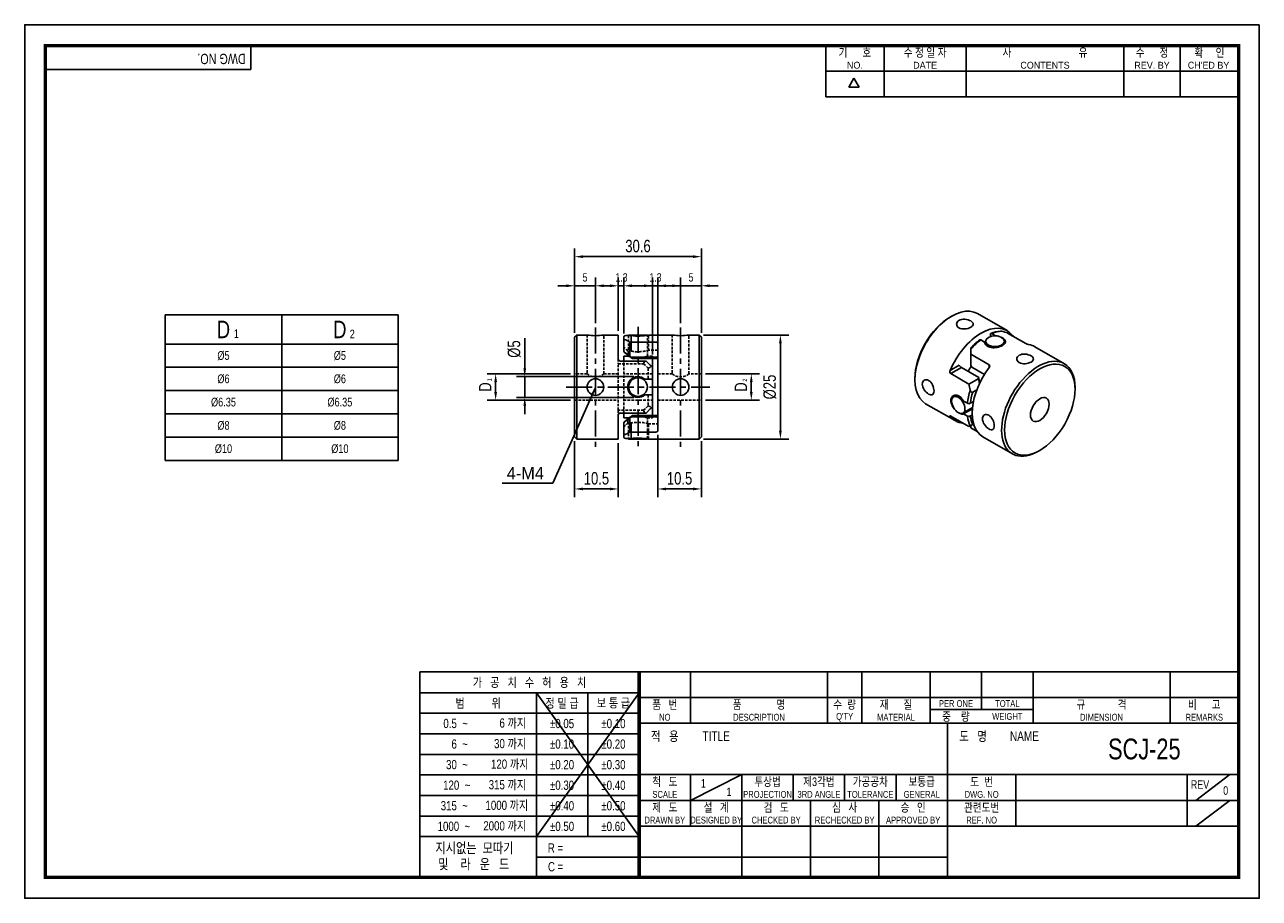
# Model space of a CAD drawing. Header units: millimetres. Extents: x 0 to 297, y 0 to 210.
import ezdxf
from ezdxf.enums import TextEntityAlignment as Align

# ---------------------------------------------------------------- set-up
doc = ezdxf.new("R2010")
doc.units = ezdxf.units.MM
doc.header["$LTSCALE"] = 5
for name, pattern in [('CENTER', [2, 1.25, -0.25, 0.25, -0.25]), ('CENTER2', [1.125, 0.75, -0.125, 0.125, -0.125]), ('DASHED', [0.75, 0.5, -0.25]), ('HIDDEN', [0.375, 0.25, -0.125]), ('HIDDEN2', [0.1875, 0.125, -0.0625]), ('PHANTOM2', [1.25, 0.625, -0.125, 0.125, -0.125, 0.125, -0.125])]:
    doc.linetypes.add(name, pattern=pattern)
doc.layers.get('0').update_dxf_attribs({"linetype": 'CONTINUOUS'})
doc.layers.get('Defpoints').update_dxf_attribs({"linetype": 'CONTINUOUS'})
for name, color, linetype in [('BM', 2, 'CONTINUOUS'), ('C', 1, 'CENTER2'), ('CT', 1, 'CENTER'), ('D', 7, 'CONTINUOUS'), ('DIM', 7, 'CONTINUOUS'), ('H', 3, 'HIDDEN'), ('HD', 4, 'DASHED'), ('P', 4, 'PHANTOM2')]:
    doc.layers.add(name, color=color, linetype=linetype)
doc.styles.get("Standard").update_dxf_attribs({"font": 'Gulim.ttf', "width": 0.8, "height": 3})
doc.dimstyles.new('LIM', dxfattribs={"dimtxt": 2, "dimasz": 2, "dimexe": 2, "dimexo": 1, "dimgap": 1, "dimtad": 1, "dimdec": 3, "dimzin": 9, "dimdsep": 46, "dimtxsty": 'Standard', "dimcen": 3, "dimclrd": 1, "dimclre": 1, "dimadec": 0, "dimazin": 0, "dimtfac": 1, "dimtdec": 3, "dimtmove": 0, "dimatfit": 3, "dimfxl": 0, "dimtolj": 1, "dimtzin": 0, "dimarcsym": 0})

# ---------------------------------------------------------------- blocks, each defined once
blk = doc.blocks.new('*D237')
at = {"layer": 'Defpoints', "color": 0}
for p in [(120.29, 125.4), (147.54, 125.4), (147.54, 120.4)]:
    blk.add_point(p, dxfattribs=at)
at = {"layer": 'DIM', "color": 1, "lineweight": -2}
for p, q in [((120.29, 127.4), (120.29, 134.65)), ((146.54, 125.4), (118.29, 125.4)), ((120.29, 120.4), (120.29, 125.4)), ((146.54, 120.4), (118.29, 120.4)), ((120.29, 118.4), (120.29, 116.4))]:
    blk.add_line(p, q, dxfattribs=at)
at = {"layer": 'DIM', "color": 1}
for points in [[(119.96, 127.4), (120.62, 127.4), (120.29, 125.4)], [(119.96, 118.4), (120.62, 118.4), (120.29, 120.4)]]:
    blk.add_solid(points, dxfattribs=at)
at = {"layer": 'DIM', "color": 0, "insert": (117.75, 132.03), "char_height": 3, "attachment_point": 5, "rotation": 90}
blk.add_mtext('\\A1;%%C5', dxfattribs=at)
blk = doc.blocks.new('*D238')
at = {"layer": 'Defpoints', "color": 0}
for p in [(162.79, 154.24), (132.29, 134.9), (162.79, 134.9)]:
    blk.add_point(p, dxfattribs=at)
at = {"layer": 'DIM', "color": 1, "lineweight": -2}
for p, q in [((132.29, 135.9), (132.29, 156.24)), ((162.79, 135.9), (162.79, 156.24)), ((134.29, 154.24), (160.79, 154.24))]:
    blk.add_line(p, q, dxfattribs=at)
at = {"layer": 'DIM', "color": 1}
for points in [[(134.29, 154.57), (134.29, 153.91), (132.29, 154.24)], [(160.79, 154.57), (160.79, 153.91), (162.79, 154.24)]]:
    blk.add_solid(points, dxfattribs=at)
at = {"layer": 'DIM', "color": 0, "insert": (147.54, 156.78), "char_height": 3, "attachment_point": 5}
blk.add_mtext('\\A1;30.6', dxfattribs=at)
blk = doc.blocks.new('*D239')
at = {"layer": 'Defpoints', "color": 0}
for p in [(132.29, 110.9), (142.79, 110.4), (142.79, 98.4)]:
    blk.add_point(p, dxfattribs=at)
at = {"layer": 'DIM', "color": 1, "lineweight": -2}
for p, q in [((132.29, 109.9), (132.29, 96.4)), ((142.79, 109.4), (142.79, 96.4)), ((134.29, 98.4), (140.79, 98.4))]:
    blk.add_line(p, q, dxfattribs=at)
at = {"layer": 'DIM', "color": 1}
for points in [[(134.29, 98.73), (134.29, 98.07), (132.29, 98.4)], [(140.79, 98.73), (140.79, 98.07), (142.79, 98.4)]]:
    blk.add_solid(points, dxfattribs=at)
at = {"layer": 'DIM', "color": 0, "insert": (137.54, 100.94), "char_height": 3, "attachment_point": 5}
blk.add_mtext('\\A1;10.5', dxfattribs=at)
blk = doc.blocks.new('*D240')
at = {"layer": 'Defpoints', "color": 0}
for p in [(132.29, 126.08), (113.29, 119.73), (132.29, 119.73)]:
    blk.add_point(p, dxfattribs=at)
at = {"layer": 'DIM', "color": 1, "lineweight": -2}
for p, q in [((131.29, 126.08), (111.29, 126.08)), ((113.29, 124.08), (113.29, 121.73)), ((131.29, 119.73), (111.29, 119.73))]:
    blk.add_line(p, q, dxfattribs=at)
at = {"layer": 'DIM', "color": 1}
for points in [[(112.96, 124.08), (113.62, 124.08), (113.29, 126.08)], [(112.96, 121.73), (113.62, 121.73), (113.29, 119.73)]]:
    blk.add_solid(points, dxfattribs=at)
at = {"layer": 'DIM', "color": 0, "insert": (110.79, 122.9), "char_height": 3, "attachment_point": 5, "rotation": 90}
blk.add_mtext('\\A1;D', dxfattribs=at)
blk = doc.blocks.new('*D241')
at = {"layer": 'Defpoints', "color": 0}
for p in [(152.29, 112.38), (162.79, 110.9), (162.79, 98.4)]:
    blk.add_point(p, dxfattribs=at)
at = {"layer": 'DIM', "color": 1, "lineweight": -2}
for p, q in [((152.29, 111.38), (152.29, 96.4)), ((162.79, 109.9), (162.79, 96.4)), ((154.29, 98.4), (160.79, 98.4))]:
    blk.add_line(p, q, dxfattribs=at)
at = {"layer": 'DIM', "color": 1}
for points in [[(154.29, 98.73), (154.29, 98.07), (152.29, 98.4)], [(160.79, 98.73), (160.79, 98.07), (162.79, 98.4)]]:
    blk.add_solid(points, dxfattribs=at)
at = {"layer": 'DIM', "color": 0, "insert": (157.54, 100.94), "char_height": 3, "attachment_point": 5}
blk.add_mtext('\\A1;10.5', dxfattribs=at)
blk = doc.blocks.new('*D242')
at = {"layer": 'Defpoints', "color": 0}
for p in [(162.29, 135.4), (162.29, 110.4), (181.79, 110.4)]:
    blk.add_point(p, dxfattribs=at)
at = {"layer": 'DIM', "color": 1, "lineweight": -2}
for p, q in [((163.29, 135.4), (183.79, 135.4)), ((181.79, 133.4), (181.79, 112.4)), ((163.29, 110.4), (183.79, 110.4))]:
    blk.add_line(p, q, dxfattribs=at)
at = {"layer": 'DIM', "color": 1}
for points in [[(181.46, 133.4), (182.12, 133.4), (181.79, 135.4)], [(181.46, 112.4), (182.12, 112.4), (181.79, 110.4)]]:
    blk.add_solid(points, dxfattribs=at)
at = {"layer": 'DIM', "color": 0, "insert": (179.25, 122.9), "char_height": 3, "attachment_point": 5, "rotation": 90}
blk.add_mtext('\\A1;%%C25', dxfattribs=at)
blk = doc.blocks.new('*D243')
at = {"layer": 'Defpoints', "color": 0}
for p in [(162.79, 126.08), (162.79, 119.73), (174.79, 119.73)]:
    blk.add_point(p, dxfattribs=at)
at = {"layer": 'DIM', "color": 1, "lineweight": -2}
for p, q in [((163.79, 126.08), (176.79, 126.08)), ((174.79, 124.08), (174.79, 121.73)), ((163.79, 119.73), (176.79, 119.73))]:
    blk.add_line(p, q, dxfattribs=at)
at = {"layer": 'DIM', "color": 1}
for points in [[(174.46, 124.08), (175.12, 124.08), (174.79, 126.08)], [(174.46, 121.73), (175.12, 121.73), (174.79, 119.73)]]:
    blk.add_solid(points, dxfattribs=at)
at = {"layer": 'DIM', "color": 0, "insert": (172.29, 122.9), "char_height": 3, "attachment_point": 5, "rotation": 90}
blk.add_mtext('\\A1;D', dxfattribs=at)

msp = doc.modelspace()

# ---------------------------------------------------------------- linework, layer by layer
for p, q in [((54.437, 199.2323), (54.437, 205)), ((192.7139, 192.6407), (192.7139, 205)), ((206.7211, 192.6407), (206.7211, 205)), ((226.4959, 192.6407), (226.4959, 205)), ((264.3976, 192.6407), (264.3976, 205)), ((277.9928, 192.6407), (277.9928, 205)), ((54.437, 199.2323), (5, 199.2323)), ((192.7139, 198.8204), (291.588, 198.8204)), ((198.2565, 194.9765), (199.4924, 197.1172)), ((200.7283, 194.9765), (199.4924, 197.1172)), ((200.7283, 194.9765), (198.2565, 194.9765)), ((192.7139, 192.6407), (291.588, 192.6407)), ((33.8205, 140.2446), (33.8205, 105.2446)), ((33.8205, 140.2446), (89.8205, 140.2446)), ((89.8205, 140.2446), (89.8205, 105.2446)), ((33.8205, 105.2446), (89.8205, 105.2446)), ((95.0758, 54.437), (95.0758, 5)), ((147.8086, 54.437), (95.0758, 54.437)), ((292, 54.437), (147.8086, 54.437)), ((147.8086, 54.437), (147.8086, 5)), ((160.1679, 54.437), (160.1679, 42.0778)), ((193.1259, 54.437), (193.1259, 42.0778)), ((201.3654, 54.437), (201.3654, 42.0778)), ((217.8444, 54.437), (217.8444, 42.0778)), ((230.2037, 54.437), (230.2037, 45.3736)), ((242.563, 54.437), (242.563, 42.0778)), ((275.521, 54.437), (275.521, 42.0778)), ((147.8086, 49.4295), (95.0758, 49.4295)), ((147.8086, 49.4295), (123.0901, 14.8235)), ((123.0901, 49.4295), (147.8086, 14.8235)), ((123.0901, 49.4295), (123.0901, 5)), ((135.4493, 49.4295), (135.4493, 14.8235)), ((147.8086, 48.2574), (292, 48.2574)), ((217.8444, 45.3736), (242.563, 45.3736)), ((147.8086, 44.4858), (95.0758, 44.4858)), ((147.8086, 42.0778), (292, 42.0778)), ((221.9642, 5), (221.9642, 42.0778)), ((147.8086, 39.5421), (95.0758, 39.5421)), ((147.8086, 34.5984), (95.0758, 34.5984)), ((147.8086, 29.7185), (292, 29.7185)), ((160.1679, 23.5389), (172.5271, 29.7185)), ((160.1679, 29.7185), (160.1679, 17.3593)), ((172.5271, 29.7185), (172.5271, 5)), ((184.8864, 29.7185), (184.8864, 23.5389)), ((197.2457, 29.7185), (197.2457, 23.5389)), ((209.6049, 29.7185), (209.6049, 23.5389)), ((238.4432, 29.7185), (238.4432, 17.3593)), ((279.6407, 29.7185), (279.6407, 17.3593)), ((281.7006, 23.5389), (289.9401, 29.7185)), ((147.8086, 29.6547), (95.0758, 29.6547)), ((147.8086, 24.711), (95.0758, 24.711)), ((147.8086, 23.5389), (221.9642, 23.5389)), ((189.0061, 23.5389), (189.0061, 5)), ((205.4852, 23.5389), (205.4852, 5)), ((221.9642, 23.5389), (292, 23.5389)), ((281.7006, 17.3593), (289.9401, 23.5389)), ((147.8086, 19.7673), (95.0758, 19.7673)), ((147.8086, 17.3593), (292, 17.3593)), ((147.8086, 14.8235), (95.0758, 14.8235)), ((147.8086, 9.8798), (123.0901, 9.8798)), ((147.8086, 9.8798), (221.9642, 9.8798))]:
    msp.add_line(p, q)
at = {"color": 4}
for p, q in [((61.8205, 140.2446), (61.8205, 105.2446)), ((33.8205, 133.2446), (89.8205, 133.2446))]:
    msp.add_line(p, q, dxfattribs=at)
at = {"color": 1}
for p, q in [((33.8205, 127.6446), (89.8205, 127.6446)), ((33.8205, 122.0446), (89.8205, 122.0446)), ((33.8205, 116.4446), (89.8205, 116.4446)), ((33.8205, 110.8446), (89.8205, 110.8446))]:
    msp.add_line(p, q, dxfattribs=at)
msp.add_lwpolyline([(297, 210), (0, 210), (0, 0), (297, 0)], close=True)
msp.add_lwpolyline([(292, 205, 0.8, 0.8, 0), (5, 205, 0.8, 0.8, 0), (5, 5, 0.8, 0.8, 0), (292, 5, 0.8, 0.8, 0)], format="xyseb", close=True)
at = {"const_width": 0.824}
msp.add_lwpolyline([(147.8086, 5), (147.8086, 54.437)], dxfattribs=at)
at = {"layer": 'BM', "linetype": 'Continuous'}
for p, q in [((222.9875, 139.9315), (222.634, 139.7274)), ((236.3086, 136.4682), (229.2375, 140.5506)), ((132.7901, 135.401), (132.2901, 134.901)), ((132.2901, 134.901), (132.2901, 110.901)), ((132.7901, 110.401), (132.7901, 135.401)), ((135.2967, 135.401), (132.7901, 135.401)), ((142.7901, 135.401), (139.2886, 135.401)), ((142.7901, 129.651), (142.7901, 135.401)), ((144.0901, 133.9209), (144.0901, 134.7537)), ((144.0901, 131.5173), (144.0901, 133.9209)), ((145.8865, 135.2596), (144.5901, 135.2596)), ((145.2901, 135.401), (149.7901, 135.401)), ((145.2901, 135.401), (145.2901, 135.2596)), ((145.5901, 133.7264), (151.7901, 133.7264)), ((145.5901, 133.7264), (145.5901, 130.3668)), ((149.7901, 135.3537), (149.7901, 135.401)), ((155.7916, 135.401), (150.0318, 135.401)), ((162.2901, 135.401), (159.7836, 135.401)), ((162.2901, 110.401), (162.2901, 135.401)), ((162.7901, 134.901), (162.2901, 135.401)), ((162.7901, 110.901), (162.7901, 134.901)), ((230.9222, 133.704), (230.0055, 134.2333)), ((231.1673, 133.9099), (231.1673, 133.1113)), ((232.3036, 135.5552), (232.3036, 135.0386)), ((232.6572, 135.7642), (233.5739, 135.2349)), ((233.5739, 135.2058), (233.5739, 135.2349)), ((235.6673, 133.268), (235.6673, 133.9099)), ((240.842, 133.359), (236.4579, 135.8901)), ((237.3597, 135.3695), (237.4979, 135.4493)), ((144.0901, 131.5173), (144.2529, 131.2371)), ((145.0901, 130.4783), (144.2529, 131.2371)), ((145.0901, 130.4783), (144.2529, 131.2371)), ((152.2901, 133.4219), (152.2901, 112.3802)), ((227.6191, 132.0271), (227.6191, 132.3204)), ((227.6191, 132.0271), (227.6191, 130.787)), ((227.6191, 130.787), (232.0031, 128.2559)), ((227.6191, 130.787), (227.6191, 128.044)), ((250.0972, 128.5073), (243.0261, 132.5898)), ((149.4901, 129.151), (143.2901, 129.151)), ((145.298, 130.301), (144.0901, 130.301)), ((144.0901, 129.1514), (144.0901, 130.301)), ((145.2901, 130.3567), (145.2901, 130.2986)), ((145.5901, 130.3668), (145.9065, 130.0817)), ((145.9065, 130.0817), (151.7901, 130.0817)), ((146.1858, 129.7603), (145.9065, 130.0817)), ((152.2901, 129.7603), (146.1857, 129.7603)), ((150.4901, 128.151), (149.4901, 129.151)), ((150.4901, 128.151), (150.9901, 127.651)), ((150.9901, 127.6516), (150.9901, 129.7672)), ((222.6192, 126.8591), (224.8128, 128.1255)), ((227.6191, 128.044), (227.8428, 127.6821)), ((232.0031, 127.599), (232.0031, 128.2559)), ((149.1937, 124.776), (150.4901, 124.776)), ((150.9901, 124.776), (150.4901, 124.776)), ((150.9901, 127.651), (150.9901, 124.776)), ((150.9901, 121.0246), (150.9901, 124.776)), ((214.1487, 125.0305), (214.1487, 124.6222)), ((225.3346, 127.6103), (222.7575, 126.1224)), ((227.1415, 123.5913), (222.7575, 126.1224)), ((229.495, 125.2083), (225.3346, 127.6103)), ((227.1415, 123.5913), (229.5171, 124.9628)), ((227.8428, 127.6821), (230.8697, 125.9345)), ((229.5053, 125.1023), (229.495, 125.2083)), ((229.5171, 124.9628), (229.495, 125.2083)), ((229.5801, 124.4771), (229.5061, 125.1024)), ((229.0415, 122.2387), (228.0646, 121.6747)), ((252.686, 122.3769), (252.686, 122.7851)), ((150.4901, 121.026), (149.1937, 121.026)), ((150.4901, 121.026), (150.9901, 121.026)), ((150.9901, 121.026), (150.9901, 118.151)), ((216.7375, 118.9), (223.8086, 114.8175)), ((224.1572, 120.9554), (223.4535, 120.5491)), ((225.8478, 119.5141), (226.7645, 118.9849)), ((227.4758, 118.9873), (228.2271, 119.4211)), ((142.7901, 116.151), (142.7901, 110.401)), ((143.2901, 116.651), (149.4901, 116.651)), ((144.0901, 115.501), (144.0901, 116.651)), ((146.1858, 116.0418), (145.9065, 115.7203)), ((146.1857, 116.0418), (152.2901, 116.0418)), ((149.4901, 116.651), (150.4901, 117.651)), ((150.9901, 118.151), (150.4901, 117.651)), ((150.9901, 116.0384), (150.9901, 118.151)), ((222.7575, 115.9162), (222.6192, 115.8364)), ((222.7575, 115.9162), (227.1415, 113.3851)), ((225.7035, 116.652), (228.0071, 117.982)), ((227.9795, 117.6831), (225.8478, 116.4523)), ((226.7645, 115.923), (225.8478, 116.4523)), ((227.4758, 115.9255), (227.9466, 116.1973)), ((144.0901, 115.501), (145.2973, 115.501)), ((144.2529, 114.565), (144.0901, 114.2848)), ((144.0901, 111.8812), (144.0901, 114.2848)), ((145.0901, 115.3238), (144.2529, 114.565)), ((145.2901, 115.501), (145.2901, 115.4454)), ((145.9065, 115.7203), (145.5901, 115.4353)), ((145.5901, 115.4353), (145.5901, 112.0757)), ((151.7901, 115.7203), (145.9065, 115.7203)), ((227.1415, 113.3851), (227.4818, 113.5815)), ((228.0646, 113.918), (227.4818, 113.5815)), ((227.6191, 113.6608), (227.6191, 113.1094)), ((227.6191, 113.1094), (229.1214, 112.242)), ((228.0646, 113.918), (228.2806, 114.0427)), ((132.2901, 110.901), (132.7901, 110.401)), ((132.7901, 110.401), (142.7901, 110.401)), ((144.0901, 111.0484), (144.0901, 111.8812)), ((145.8865, 110.5425), (144.5901, 110.5425)), ((145.2901, 110.5425), (145.2901, 110.401)), ((145.2901, 110.401), (149.7901, 110.401)), ((145.5901, 112.0757), (151.7901, 112.0757)), ((149.7901, 110.401), (149.7901, 110.4483)), ((150.0363, 110.401), (162.2901, 110.401)), ((162.2901, 110.401), (162.7901, 110.901)), ((230.5261, 110.9392), (237.5972, 106.8567)), ((243.8472, 107.4758), (244.2007, 107.6799))]:
    msp.add_line(p, q, dxfattribs=at)
at = {"layer": 'BM', "linetype": 'HIDDEN2'}
for p, q in [((146.1858, 129.7603), (145.9065, 130.0817)), ((149.7901, 130.2989), (149.7901, 130.301)), ((145.2901, 115.5032), (145.2901, 115.501)), ((151.7901, 112.0757), (145.5901, 112.0757))]:
    msp.add_line(p, q, dxfattribs=at)
at = {"layer": 'BM', "linetype": 'Continuous'}
for centre, radius in [((137.2901, 122.901), 2), ((147.5401, 122.901), 2.25), ((157.7901, 122.901), 2)]:
    msp.add_circle(centre, radius, dxfattribs=at)
at = {"layer": 'BM', "linetype": 'HIDDEN2'}
msp.add_circle((147.5401, 122.901), 2.25, dxfattribs=at)
at = {"layer": 'BM', "linetype": 'Continuous'}
for centre, radius, start, end in [((137.2901, 147.7323), 12.4924, 260.787436, 279.212563), ((144.593, 134.7567), 0.5029, 90.333376, 180.346043), ((139.3401, 122.901), 12.5, 60, 65.165413), ((147.5451, 147.6129), 12.4641, 262.353028, 281.547174), ((157.7901, 147.7323), 12.4924, 260.787437, 279.212564), ((239.7311, 121.1112), 16.5028, 127.262398, 137.219904), ((235.3124, 128.8329), 7.5382, 94.464516, 112.475976), ((239.3399, 137.0207), 2.4213, 220.468021, 238.276542), ((139.7806, 122.9027), 9.4586, 52.105436, 61.781332), ((241.989, 135.4913), 2.4213, 241.723458, 259.531979), ((143.2901, 129.651), 0.5, 180, 270), ((140.4399, 122.1868), 9.5065, 52.813298, 60.714337), ((147.5401, 137.3314), 7.3817, 252.253339, 253.679095), ((147.5401, 122.901), 2.5, 48.590378, 311.409622), ((246.0378, 126.6758), 16.6093, 185.919895, 190.099175), ((244.8864, 126.6941), 15.4658, 188.188322, 190.840028), ((227.1177, 119.687), 0.786, 243.292495, 297.099771), ((143.2901, 116.151), 0.5, 90, 180), ((140.4412, 123.6132), 9.504, 299.285066, 307.188139), ((227.1177, 116.6252), 0.786, 243.292532, 297.099734), ((139.7805, 122.8996), 9.4588, 298.218661, 307.894316), ((147.5401, 108.4706), 7.3817, 106.338648, 107.746664), ((144.593, 111.0454), 0.5029, 179.654213, 269.666368), ((139.3401, 122.901), 12.5, 294.834587, 300), ((147.5451, 98.1891), 12.4642, 78.452855, 97.646947)]:
    msp.add_arc(centre, radius, start, end, dxfattribs=at)
for centre, major_axis, ratio, start_param, end_param in [((222.9875, 129.7253), (-6.25, -10.8253), 0.57735027, 3.14159265, 6.28318531), ((222.634, 129.9294), (6, 10.3923), 0.57735027, 0.78539816, 2.35619449), ((230.0586, 125.6428), (-6.25, -10.8253), 0.57735027, 2.9266316, 4.92735003), ((231.3314, 124.908), (6.25, 10.8253), 0.57735027, 0.93596644, 1.21884348), ((231.3314, 124.908), (6.25, 10.8253), 0.57735027, 0.35195284, 0.63482989), ((227.6191, 127.0513), (17.6777, 0), 0.57735027, 1.04719755, 1.13735101), ((236.7761, 121.7645), (-6.25, -10.8253), 0.57735027, 3.14159265, 3.35655371), ((151.7901, 130.3197), (0.5, 0), 0.47589515, 4.71238898, 6.28318531), ((225.1663, 127.9214), (-0.3786, 0.3567), 0.27953913, 0.70169153, 2.27248786), ((230.9778, 125.1121), (3.7, 6.4086), 0.57735027, 1.4639394, 1.66000937), ((243.8472, 117.682), (6.25, 10.8253), 0.57735027, 0, 3.92699082), ((243.8472, 117.682), (6.25, 10.8253), 0.57735027, 5.49778714, 6.28318531), ((236.7761, 121.7645), (6.25, 10.8253), 0.57735027, 1.35583527, 3.14159265), ((235.5033, 122.4993), (-6.25, -10.8253), 0.57735027, 5.06434182, 5.34721887), ((239.2156, 120.356), (-8.8388, 15.3093), 0.57735027, 1.04719755, 1.13735101), ((235.8568, 122.2952), (-6, -10.3923), 0.57735027, 5.09081202, 5.34089427), ((230.0586, 125.6428), (6.25, 10.8253), 0.57735027, 2.9266316, 3.40339204), ((235.5033, 122.4993), (-6.25, -10.8253), 0.57735027, 5.64835542, 5.93123246), ((235.8568, 122.2952), (-6, -10.3923), 0.57735027, 5.65468001, 5.90476227), ((151.7901, 115.4824), (-0.5, 0), 0.47589515, 3.14159265, 4.71238898)]:
    msp.add_ellipse(centre, major_axis=major_axis, ratio=ratio, start_param=start_param, end_param=end_param, dxfattribs=at)
for centre, major_axis in [((233.4173, 133.9099), (-2.25, 0)), ((244.2007, 117.4779), (-6, -10.3923)), ((224.5785, 118.6006), (1.125, -1.9486)), ((244.2007, 117.4779), (-1.5875, -2.7496))]:
    msp.add_ellipse(centre, major_axis=major_axis, ratio=0.57735027, dxfattribs=at)
for points, knots in [([(227.5837, 138.7794), (227.2093, 138.9956), (226.6902, 139.1494), (225.6483, 139.2178), (225.1259, 139.1246), (224.3863, 138.6982), (224.1696, 138.3681), (224.1693, 137.6904), (224.3854, 137.3602), (225.124, 136.9333), (225.6462, 136.8401), (226.6891, 136.9081), (227.2084, 137.0615), (227.9567, 137.493), (228.1691, 137.7617), (228.1699, 138.2945), (227.9581, 138.5633), (227.5837, 138.7794)], [0, 0, 0, 0, 0.125, 0.125, 0.25, 0.25, 0.375, 0.375, 0.5, 0.5, 0.625, 0.625, 0.75, 0.75, 0.875, 0.875, 1, 1, 1, 1]), ([(144.5901, 134.2451), (144.5386, 134.2689), (144.486, 134.2844), (144.378, 134.2933), (144.3232, 134.2864), (144.2204, 134.2385), (144.1729, 134.1967), (144.1062, 134.0744), (144.0901, 133.9981), (144.0901, 133.9209)], [0, 0, 0, 0, 0.25, 0.25, 0.5, 0.5, 0.75, 0.75, 1, 1, 1, 1]), ([(151.7901, 133.7264), (151.934, 133.7264), (152.0698, 133.6889), (152.2465, 133.5741), (152.2901, 133.4993), (152.2901, 133.4219)], [0, 0, 0, 0, 0.5, 0.5, 1, 1, 1, 1]), ([(229.7394, 134.2457), (229.7443, 134.2495), (229.7494, 134.253), (229.8197, 134.295), (229.912, 134.2873), (230.0055, 134.2333)], [0.459177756, 0.459177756, 0.459177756, 0.459177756, 0.5, 0.5, 1, 1, 1, 1]), ([(230.9222, 133.704), (230.952, 133.3916), (231.1216, 133.085), (231.6914, 132.6163), (232.0916, 132.4551), (232.984, 132.321), (233.4738, 132.3442), (234.4144, 132.5332), (234.8481, 132.6946), (235.5231, 133.0844), (235.7624, 133.3146), (235.9614, 133.7797), (235.9253, 134.0201), (235.6116, 134.4443), (235.373, 134.6296), (235.0669, 134.7891)], [0, 0, 0, 0, 0.125, 0.125, 0.25, 0.25, 0.375, 0.375, 0.5, 0.5, 0.625, 0.625, 0.75, 0.75, 0.856582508, 0.856582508, 0.856582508, 0.856582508]), ([(232.6572, 135.7642), (232.5643, 135.8178), (232.4718, 135.8263), (232.3408, 135.7478), (232.3036, 135.6622), (232.3036, 135.5552)], [0, 0, 0, 0, 0.5, 0.5, 1, 1, 1, 1]), ([(234.7254, 136.3488), (234.7566, 136.3508), (234.7881, 136.3509), (234.8961, 136.3458), (234.9708, 136.3331), (235.0437, 136.3137)], [0.647434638, 0.647434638, 0.647434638, 0.647434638, 0.75, 0.75, 1, 1, 1, 1]), ([(239.251, 128.7773), (239.6253, 128.5612), (240.1445, 128.4708), (241.1863, 128.5394), (241.7088, 128.6951), (242.4484, 129.1217), (242.665, 129.3899), (242.6653, 129.9291), (242.4493, 130.1966), (241.7106, 130.6234), (241.1885, 130.7798), (240.1456, 130.8489), (239.6263, 130.7581), (238.878, 130.3269), (238.6656, 129.9956), (238.6648, 129.3259), (238.8766, 128.9935), (239.251, 128.7773)], [0, 0, 0, 0, 0.125, 0.125, 0.25, 0.25, 0.375, 0.375, 0.5, 0.5, 0.625, 0.625, 0.75, 0.75, 0.875, 0.875, 1, 1, 1, 1]), ([(232.0031, 128.2559), (232.1049, 128.1971), (232.1546, 128.0844), (232.1437, 127.84), (232.0884, 127.7115), (232.0031, 127.599)], [0, 0, 0, 0, 0.5, 0.5, 1, 1, 1, 1]), ([(222.7575, 126.1224), (222.6557, 126.1812), (222.5862, 126.3054), (222.5424, 126.5812), (222.5645, 126.729), (222.6192, 126.8591)], [0, 0, 0, 0, 0.5, 0.5, 1, 1, 1, 1]), ([(217.4445, 124.4838), (217.0702, 124.7), (216.6774, 124.7174), (216.0972, 124.3823), (215.9167, 124.0292), (215.9162, 123.1759), (216.0937, 122.6801), (216.6804, 121.802), (217.0745, 121.4316), (217.8135, 121.0047), (218.1553, 120.9524), (218.6178, 121.2183), (218.7446, 121.5358), (218.7451, 122.3987), (218.6186, 122.9257), (218.1576, 123.862), (217.8189, 124.2677), (217.4445, 124.4838)], [0, 0, 0, 0, 0.125, 0.125, 0.25, 0.25, 0.375, 0.375, 0.5, 0.5, 0.625, 0.625, 0.75, 0.75, 0.875, 0.875, 1, 1, 1, 1]), ([(227.4818, 122.1547), (227.5014, 122.0819), (227.5277, 122.0112), (227.5978, 121.8753), (227.6413, 121.811), (227.7479, 121.7046), (227.8111, 121.6635), (227.9447, 121.6317), (228.01, 121.6432), (228.0646, 121.6747)], [0, 0, 0, 0, 0.25, 0.25, 0.5, 0.5, 0.75, 0.75, 1, 1, 1, 1]), ([(225.8478, 119.5141), (225.6297, 119.9353), (225.3409, 120.3107), (224.6907, 120.8259), (224.3288, 120.9649), (223.6633, 120.968), (223.3609, 120.8366), (222.9296, 120.3535), (222.8106, 120.0105), (222.8108, 119.2308), (222.9335, 118.7917), (223.3175, 118.0478), (223.5465, 117.7286), (223.8027, 117.4481)], [0, 0, 0, 0, 0.125, 0.125, 0.25, 0.25, 0.375, 0.375, 0.5, 0.5, 0.625, 0.625, 0.725034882, 0.725034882, 0.725034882, 0.725034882]), ([(222.6192, 115.8364), (222.5918, 115.8699), (222.573, 115.8986), (222.5535, 115.9458), (222.5534, 115.9636), (222.5749, 115.9826), (222.5967, 115.9839), (222.6631, 115.9653), (222.7064, 115.9457), (222.7575, 115.9162)], [0, 0, 0, 0, 0.25, 0.25, 0.5, 0.5, 0.75, 0.75, 1, 1, 1, 1]), ([(224.6576, 116.7223), (224.7796, 116.6457), (224.9, 116.5814), (225.3411, 116.3899), (225.6298, 116.3608), (225.8478, 116.4523)], [0.830299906, 0.830299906, 0.830299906, 0.830299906, 0.875, 0.875, 1, 1, 1, 1]), ([(231.9402, 112.8488), (232.3146, 112.6326), (232.6524, 112.5835), (233.114, 112.8501), (233.2404, 113.172), (233.2407, 114.0252), (233.1167, 114.5519), (232.65, 115.4993), (232.3102, 115.9009), (231.5713, 116.3279), (231.1748, 116.3487), (230.5935, 116.0142), (230.4125, 115.6654), (230.4118, 114.8023), (230.5925, 114.3066), (231.172, 113.4388), (231.5658, 113.0649), (231.9402, 112.8488)], [0, 0, 0, 0, 0.125, 0.125, 0.25, 0.25, 0.375, 0.375, 0.5, 0.5, 0.625, 0.625, 0.75, 0.75, 0.875, 0.875, 1, 1, 1, 1]), ([(144.0901, 111.8812), (144.0901, 111.804), (144.1061, 111.7278), (144.1727, 111.6056), (144.2204, 111.5636), (144.3231, 111.5157), (144.3775, 111.5088), (144.4857, 111.5176), (144.5386, 111.5331), (144.5901, 111.557)], [0, 0, 0, 0, 0.25, 0.25, 0.5, 0.5, 0.75, 0.75, 1, 1, 1, 1]), ([(152.2901, 112.3802), (152.2901, 112.3414), (152.2795, 112.3043), (152.2359, 112.2331), (152.2028, 112.1998), (152.1152, 112.1426), (152.0601, 112.1184), (151.9326, 112.0847), (151.8623, 112.0757), (151.7901, 112.0757)], [0, 0, 0, 0, 0.25, 0.25, 0.5, 0.5, 0.75, 0.75, 1, 1, 1, 1])]:
    msp.add_open_spline(points, degree=3, knots=knots, dxfattribs=at)
for points in [[(234.0613, 135.1503), (233.9016, 135.1868), (233.738, 135.2155), (233.5739, 135.2349)], [(228.014, 117.9538), (228.0028, 117.9563), (227.9915, 117.959), (227.9802, 117.9618)]]:
    msp.add_open_spline(points, degree=3, dxfattribs=at)
at = {"layer": 'C'}
msp.add_line((147.8086, 49.4295), (147.8086, 49.3961), dxfattribs=at)
at = {"layer": 'CT'}
for p, q in [((137.2901, 137.2399), (137.2901, 108.401)), ((147.5401, 137.401), (147.5401, 108.401)), ((157.7901, 137.2399), (157.7901, 108.401)), ((130.2901, 122.901), (164.7901, 122.901))]:
    msp.add_line(p, q, dxfattribs=at)
at = {"layer": 'DIM', "color": 1}
for p, q in [((132.2901, 135.901), (132.2901, 149.2399)), ((137.2901, 138.2399), (137.2901, 149.2399)), ((142.7901, 136.401), (142.7901, 149.2399)), ((144.0901, 135.7537), (144.0901, 149.2399)), ((150.9901, 130.7603), (150.9901, 149.2399)), ((152.2901, 130.7603), (152.2901, 149.2399)), ((157.7901, 138.2399), (157.7901, 149.2399)), ((162.7901, 135.901), (162.7901, 149.2399)), ((130.2901, 147.2399), (128.2901, 147.2399)), ((132.2901, 147.2399), (137.2901, 147.2399)), ((140.7901, 147.2399), (138.7901, 147.2399)), ((139.2901, 147.2399), (141.2901, 147.2399)), ((142.7901, 147.2399), (144.0901, 147.2399)), ((146.0901, 147.2399), (153.9949, 147.2399)), ((148.9901, 147.2399), (146.9901, 147.2399)), ((150.9901, 147.2399), (152.2901, 147.2399)), ((155.7901, 147.2399), (153.7901, 147.2399)), ((154.2901, 147.2399), (162.1949, 147.2399)), ((157.7901, 147.2399), (162.7901, 147.2399)), ((164.7901, 147.2399), (166.7901, 147.2399))]:
    msp.add_line(p, q, dxfattribs=at)
for points in [[(130.2901, 147.5732), (130.2901, 146.9066), (132.2901, 147.2399)], [(139.2901, 147.5732), (139.2901, 146.9066), (137.2901, 147.2399)], [(140.7901, 147.5732), (140.7901, 146.9066), (142.7901, 147.2399)], [(146.0901, 147.5732), (146.0901, 146.9066), (144.0901, 147.2399)], [(148.9901, 147.5732), (148.9901, 146.9066), (150.9901, 147.2399)], [(154.2901, 147.5732), (154.2901, 146.9066), (152.2901, 147.2399)], [(155.7901, 147.5732), (155.7901, 146.9066), (157.7901, 147.2399)], [(164.7901, 147.5732), (164.7901, 146.9066), (162.7901, 147.2399)]]:
    msp.add_solid(points, dxfattribs=at)
at = {"layer": 'H'}
msp.add_line((147.8086, 49.3128), (147.8086, 49.2711), dxfattribs=at)
at = {"layer": 'HD', "linetype": 'HIDDEN2'}
for p, q in [((135.2901, 135.401), (135.2901, 126.0728)), ((139.2901, 126.0735), (139.2901, 135.401)), ((145.2901, 135.2596), (145.2901, 130.3567)), ((145.8865, 131.5387), (145.8865, 135.2596)), ((145.8865, 135.2596), (145.8865, 131.5387)), ((149.7901, 130.301), (149.7901, 135.3537)), ((150.0401, 131.7378), (150.0401, 135.401)), ((155.7901, 135.401), (155.7901, 126.0735)), ((159.7901, 126.0728), (159.7901, 135.401)), ((145.0901, 131.5387), (144.0901, 132.5596)), ((145.0901, 131.5387), (145.8865, 131.5387)), ((145.0901, 130.4783), (145.0901, 131.5387)), ((152.2901, 131.7399), (150.0328, 131.7399)), ((142.7901, 129.651), (142.7901, 128.4756)), ((142.7901, 128.4756), (148.8945, 128.4756)), ((142.7901, 117.3265), (142.7901, 128.4756)), ((144.0901, 116.651), (144.0901, 129.1514)), ((148.8945, 128.4756), (149.1737, 129.151)), ((148.8945, 128.4756), (149.1737, 129.151)), ((148.8945, 128.4756), (149.9901, 127.452)), ((150.9901, 130.301), (149.783, 130.301)), ((149.9901, 127.452), (150.8273, 127.8139)), ((149.9901, 127.452), (150.8273, 127.8139)), ((150.9901, 129.7672), (150.9901, 130.301)), ((135.2953, 126.076), (132.2901, 126.076)), ((142.7901, 126.076), (139.2861, 126.076)), ((150.9901, 126.076), (144.0901, 126.076)), ((149.9901, 127.452), (149.9901, 124.776)), ((155.7942, 126.076), (152.2901, 126.076)), ((162.7901, 126.076), (159.785, 126.076)), ((132.2901, 119.726), (142.7901, 119.726)), ((144.0901, 119.726), (150.9901, 119.726)), ((149.9901, 121.026), (149.9901, 118.3501)), ((152.2901, 119.726), (162.7901, 119.726)), ((148.8945, 117.3265), (142.7901, 117.3265)), ((142.7901, 117.3265), (142.7901, 116.151)), ((149.9901, 118.3501), (148.8945, 117.3265)), ((148.8945, 117.3265), (149.1737, 116.651)), ((149.9901, 118.3501), (150.8273, 117.9882)), ((149.9901, 118.3501), (150.8273, 117.9882)), ((150.9901, 115.501), (150.9901, 116.0384)), ((145.0901, 114.2634), (145.0901, 115.3238)), ((145.8865, 114.2634), (145.0901, 114.2634)), ((145.0901, 114.2634), (145.8865, 114.2634)), ((145.2901, 115.4454), (145.2901, 110.5425)), ((145.8865, 110.5425), (145.8865, 114.2634)), ((145.8865, 114.2634), (145.8865, 110.5425)), ((149.7822, 115.501), (150.9901, 115.501)), ((149.7901, 110.4483), (149.7901, 115.5035)), ((150.0314, 114.0622), (152.2901, 114.0622)), ((150.0401, 110.401), (150.0401, 114.0647))]:
    msp.add_line(p, q, dxfattribs=at)
for centre, radius, start, end in [((147.5503, 140.1669), 8.7871, 259.085454, 286.459999), ((147.5401, 137.3314), 7.3817, 253.679095, 287.746664), ((137.2953, 128.4712), 3.1204, 230.137455, 309.862552), ((157.7901, 128.4712), 3.1204, 230.137455, 309.862552), ((147.5401, 108.4706), 7.3817, 72.253339, 106.338648), ((-306.2513, 555.3863), 631.109, 315.5262571, 315.6559931), ((147.5503, 105.6352), 8.7871, 73.539923, 100.914621)]:
    msp.add_arc(centre, radius, start, end, dxfattribs=at)
at = {"layer": 'P'}
msp.add_line((147.8086, 49.221), (147.8086, 49.1627), dxfattribs=at)

# ---------------------------------------------------------------- texts
for s, insert, char_height, width, attachment_point in [('D', (47.8205, 136.7446), 4.2, 28, 5), ('1', (50.3163, 136.7695), 2.1, 6.3, 1), ('D', (75.8205, 136.7446), 4.2, 28, 5), ('2', (78.1867, 136.689), 2.1, 3.36, 1), ('%%c5', (47.8205, 130.4446), 2.1, 28, 5), ('%%c5', (75.8205, 130.4446), 2.1, 28, 5), ('%%c6', (47.8205, 124.8446), 2.1, 28, 5), ('%%c6', (75.8205, 124.8446), 2.1, 28, 5), ('%%c6.35', (47.8205, 119.2446), 2.1, 28, 5), ('%%c6.35', (75.8205, 119.2446), 2.1, 28, 5), ('%%c8', (47.8205, 113.6446), 2.1, 28, 5), ('%%c8', (75.8205, 113.6446), 2.1, 28, 5), ('%%c10', (47.8205, 108.0446), 2.1, 28, 5), ('%%c10', (75.8205, 108.0446), 2.1, 28, 5)]:
    msp.add_mtext(s, dxfattribs=dict(insert=insert, char_height=char_height, width=width, attachment_point=attachment_point))
at = {"layer": 'D', "width": 0.8}
for s, height, p in [('확     인', 2.05988, (284.9964, 203.3521)), ('기      호', 2.05988, (199.7175, 203.3521)), ('수 정 일 자', 2.05988, (216.6085, 203.3521)), ('사                           유', 2.059877, (245.4468, 203.3521)), ('수      정', 2.05988, (271.1952, 203.3521)), ('가   공   치   수   허   용   치', 2.224667, (121.4422, 51.9333)), ('범          위', 2.224667, (109.0829, 46.9576)), ('정 밀 급', 2.22467, (129.2697, 46.9576)), ('보 통 급', 2.22467, (141.629, 46.9576)), ('품   번', 2.05988, (153.9882, 46.6095)), ('품              명', 2.059877, (176.6469, 46.6095)), ('수  량', 2.05988, (197.2457, 46.6095)), ('재      질', 2.05988, (209.6049, 46.6095)), ('PER ONE', 1.6479, (224.0241, 46.8155)), ('TOTAL', 1.6479, (236.3833, 46.8155)), ('규             격', 2.059877, (259.042, 46.6095)), ('비      고', 2.05988, (283.7605, 46.6095)), ('NO', 1.6479, (153.9882, 43.5197)), ('DESCRIPTION', 1.647902, (176.6469, 43.5197)), ("Q'TY", 1.6479, (197.2457, 43.5197)), ('MATERIAL', 1.6479, (209.6049, 43.5197)), ('중    량', 2.05988, (224.0241, 43.7257)), ('WEIGHT', 1.6479, (236.3833, 43.7257)), ('DIMENSION', 1.6479, (259.042, 43.5197)), ('REMARKS', 1.6479, (283.7605, 43.5197)), ('%%p0.05', 2.22467, (129.2697, 42.0139)), ('%%p0.10', 2.22467, (141.629, 42.0139)), ('%%p0.10', 2.22467, (129.2697, 37.0702)), ('%%p0.20', 2.22467, (141.629, 37.0702)), ('적   용', 2.30706, (153.9882, 38.988)), ('TITLE', 2.30706, (166.3475, 38.988)), ('도   명', 2.30706, (228.1438, 38.988)), ('NAME', 2.30706, (240.5031, 38.988)), ('SCJ-25', 5, (269.3414, 35.8982)), ('%%p0.20', 2.22467, (129.2697, 32.1265)), ('%%p0.30', 2.22467, (141.629, 32.1265)), ('%%p0.30', 2.22467, (129.2697, 27.1828)), ('%%p0.40', 2.22467, (141.629, 27.1828)), ('척   도', 2.05988, (153.9882, 28.0706)), ('1', 2.0599, (163.2577, 27.6586)), ('1', 2.0599, (169.4373, 25.5988)), ('투상법', 2.05988, (178.7068, 28.0706)), ('제3각법', 2.05988, (191.066, 28.0706)), ('가공공차', 2.05988, (203.4253, 28.0706)), ('보통급', 2.05988, (215.7845, 28.0706)), ('도  번', 2.05988, (230.2037, 28.0706)), ('REV', 2.05988, (282.7306, 27.3497)), ('0', 2.0599, (288.9102, 25.9078)), ('%%p0.40', 2.22467, (129.2697, 22.2391)), ('%%p0.50', 2.22467, (141.629, 22.2391)), ('SCALE', 1.6479, (153.9882, 24.9808)), ('PROJECTION', 1.6479, (178.7068, 24.9808)), ('3RD ANGLE', 1.6479, (191.066, 24.9808)), ('TOLERANCE', 1.6479, (203.4253, 24.9808)), ('GENERAL', 1.6479, (215.7845, 24.9808)), ('DWG. NO', 1.6479, (230.2037, 24.9808)), ('제   도', 2.05988, (153.9882, 21.891)), ('설   계', 2.05988, (166.3475, 21.891)), ('검   도', 2.05988, (180.7666, 21.891)), ('심   사', 2.05988, (197.2457, 21.891)), ('승   인', 2.05988, (213.7247, 21.891)), ('관련도번', 2.05988, (230.2037, 21.891)), ('%%p0.50', 2.22467, (129.2697, 17.2954)), ('%%p0.60', 2.22467, (141.629, 17.2954)), ('REF. NO', 1.6479, (230.2037, 18.8012))]:
    msp.add_text(s, height=height, dxfattribs=at).set_placement(p, align=Align.MIDDLE)
msp.add_text('DWG NO.', height=2.47185, rotation=180, dxfattribs=at).set_placement((53.1681, 203.0007))
at = {"layer": 'D'}
for s, p in [('NO.', (199.7175, 200.2623)), ('DATE', (216.6085, 200.2623)), ('CONTENTS', (245.4468, 200.2623)), ('REV. BY', (271.1952, 200.2623)), ("CH'ED BY", (284.7904, 200.2623))]:
    msp.add_text(s, height=1.6479, dxfattribs=at).set_placement(p, align=Align.MIDDLE)
at = {"layer": 'D', "width": 0.8}
for s, height, p in [('DRAWN BY', 1.6479, (153.9882, 17.9772)), ('DESIGNED BY', 1.647902, (166.3475, 17.9772)), ('CHECKED BY', 1.6479, (180.7666, 17.9772)), ('RECHECKED BY', 1.647902, (197.2457, 17.9772)), ('APPROVED BY', 1.647902, (213.7247, 17.9772))]:
    msp.add_text(s, height=height, dxfattribs=at).set_placement(p, align=Align.CENTER)
at = {"layer": 'D', "linetype": 'ByBlock', "width": 0.8}
for s, height, p in [('지시없는  모따기', 2.47185, (98.783, 10.8675)), ('및    라   운   드', 2.471852, (99.4623, 6.9968))]:
    msp.add_text(s, height=height, dxfattribs=at).set_placement(p)
at = {"layer": 'D', "width": 0.8}
for s, p in [('R = ', (125.8389, 10.9999)), ('C = ', (125.878, 6.4776))]:
    msp.add_text(s, height=2.22467, dxfattribs=at).set_placement(p)
at = {"layer": 'D', "char_height": 2.22467, "attachment_point": 6}
for s, insert, width in [('0.5  ~', (106.6111, 42.0139), 8.231062), ('6 까지', (120.6182, 42.0139), 9.803532), ('30 까지', (120.6182, 37.0702), 9.803491), ('6  ~', (106.6111, 37.0702), 8.231022), ('30  ~', (106.6111, 32.1265), 8.231022), ('120 까지', (121.1758, 32.1265), 12.652424), ('120  ~', (107.1976, 27.1828), 8.937991), ('315 까지', (120.6182, 27.1828), 12.097781), ('1000 까지', (121.1426, 22.2391), 13.382285), ('315  ~', (106.6111, 22.2391), 9.885083), ('1000  ~', (107.1704, 17.2954), 14.528725), ('2000 까지', (120.6182, 17.2954), 12.974319)]:
    msp.add_mtext(s, dxfattribs=dict(at, insert=insert, width=width))
at = {"layer": 'DIM'}
msp.add_text('4-M4', height=3, dxfattribs=at).set_placement((115.9674, 100.692))
at = {"layer": 'DIM', "char_height": 2, "attachment_point": 5}
for s, insert in [('\\A1;5', (134.7901, 149.2399)), ('\\A1;1.3', (143.5696, 149.2399)), ('\\A1;1.3', (151.7498, 149.2399)), ('\\A1;5', (160.2901, 149.2399))]:
    msp.add_mtext(s, dxfattribs=dict(at, insert=insert))
at = {"layer": 'DIM', "char_height": 1, "attachment_point": 1, "rotation": 90}
for s, insert, width in [('1', (111.2991, 124.2817), 9.4), ('2', (172.7219, 124.2021), 7.5)]:
    msp.add_mtext(s, dxfattribs=dict(at, insert=insert, width=width))

# ---------------------------------------------------------------- dimensions: what is measured, and where the dimension line sits
at = {"layer": 'DIM'}
dim = msp.add_linear_dim(base=(162.7901, 154.2399), p1=(132.2901, 134.901), p2=(162.7901, 134.901), text='30.6', dimstyle='LIM', dxfattribs=at)
dim.commit()
dim.dimension.update_dxf_attribs({"geometry": '*D238', "text_midpoint": (147.5401, 156.7779)})
for base, p1, p2, text, picture, middle in [((120.2901, 125.401), (147.5401, 120.401), (147.5401, 125.401), '%%C<>', '*D237', (117.7542, 132.0277)), ((181.7901, 110.401), (162.2901, 135.401), (162.2901, 110.401), '%%C<>', '*D242', (179.2522, 122.901)), ((113.2901, 119.726), (132.2901, 126.076), (132.2901, 119.726), 'D', '*D240', (110.7881, 122.901)), ((174.7901, 119.726), (162.7901, 126.076), (162.7901, 119.726), 'D', '*D243', (172.2881, 122.901))]:
    dim = msp.add_linear_dim(base=base, p1=p1, p2=p2, angle=90, text=text, dimstyle='LIM', dxfattribs=at)
    dim.commit()
    dim.dimension.update_dxf_attribs({"geometry": picture, "text_midpoint": middle})
for base, p1, p2, picture, middle in [((142.7901, 98.401), (132.2901, 110.901), (142.7901, 110.401), '*D239', (137.5401, 100.943)), ((162.7901, 98.401), (152.2901, 112.3802), (162.7901, 110.901), '*D241', (157.5401, 100.943))]:
    dim = msp.add_linear_dim(base=base, p1=p1, p2=p2, dimstyle='LIM', dxfattribs=at)
    dim.commit()
    dim.dimension.update_dxf_attribs({"geometry": picture, "text_midpoint": middle})

# ---------------------------------------------------------------- leaders
msp.add_leader([(137.2901, 122.8205), (127.0856, 99.768), (114.8411, 99.768)], dimstyle='LIM', override={"dimgap": 1, "dimtad": 0}, dxfattribs=at)

doc.saveas('drawing.dxf')
